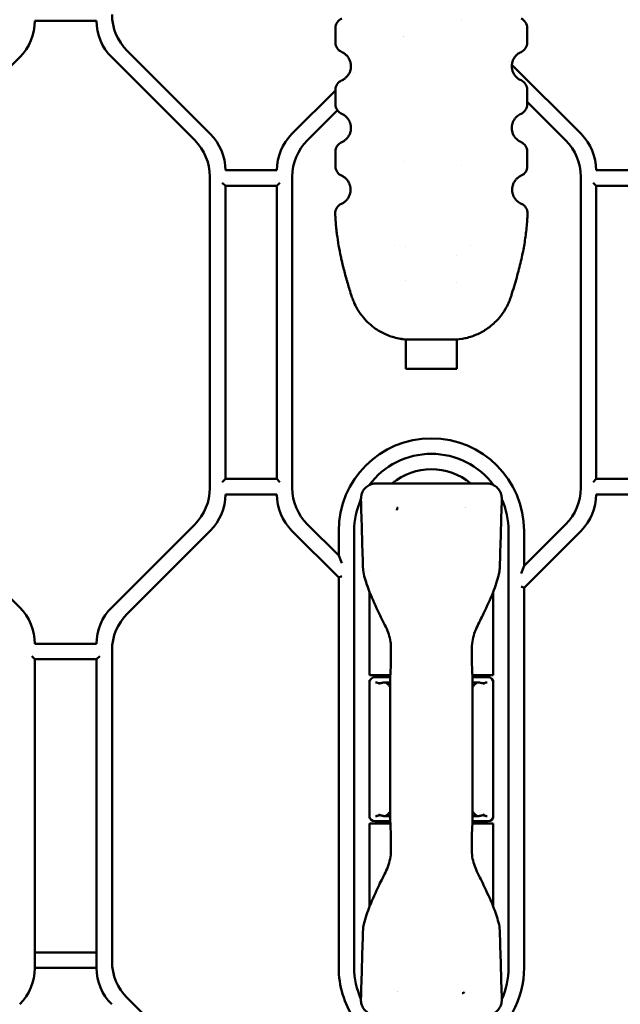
# Model space of a CAD drawing. Header units: millimetres. Extents: x 0 to 14369, y -869 to 2970.
# Tile 215 of 256: x 1220 to 1278, y 2457 to 2552. Entities that reach past the tile are written whole.
import ezdxf

# ---------------------------------------------------------------- set-up
doc = ezdxf.new("R2010")
doc.units = ezdxf.units.MM
doc.header["$LTSCALE"] = 10
doc.layers.add('Sichtbar (ISO)', color=7, linetype='Continuous', lineweight=50)

msp = doc.modelspace()

# ---------------------------------------------------------------- linework, layer by layer
at = {"layer": 'Sichtbar (ISO)'}
for p, q in [((1221.655, 2552.274), (1227.655, 2552.274)), ((1263.044, 2552.274), (1263.044, 2552.274)), ((1263.044, 2552.274), (1263.044, 2552.274)), ((1250.849, 2550.161), (1250.849, 2551.578)), ((1269.46, 2551.578), (1269.46, 2550.161)), ((1238.69, 2541.289), (1230.619, 2549.36)), ((1238.69, 2541.289), (1230.619, 2549.36)), ((1212.119, 2540.668), (1220.19, 2548.739)), ((1229.119, 2548.739), (1237.19, 2540.668)), ((1229.119, 2548.739), (1237.19, 2540.668)), ((1267.674, 2548.305), (1267.674, 2548.305)), ((1267.674, 2548.305), (1267.674, 2548.305)), ((1274.69, 2541.289), (1267.967, 2548.012)), ((1274.69, 2541.289), (1267.967, 2548.012)), ((1252.561, 2547.231), (1252.561, 2547.231)), ((1252.561, 2547.231), (1252.561, 2547.231)), ((1250.849, 2545.519), (1246.619, 2541.289)), ((1250.849, 2545.519), (1246.619, 2541.289)), ((1250.849, 2544.161), (1250.849, 2545.578)), ((1269.46, 2545.578), (1269.46, 2544.161)), ((1269.46, 2544.398), (1273.19, 2540.668)), ((1273.19, 2540.668), (1269.46, 2544.398)), ((1248.119, 2540.668), (1251.034, 2543.582)), ((1251.034, 2543.582), (1248.119, 2540.668)), ((1251.057, 2543.606), (1251.057, 2543.606)), ((1251.057, 2543.606), (1251.057, 2543.606)), ((1257.422, 2538.621), (1257.421, 2538.62)), ((1257.421, 2538.62), (1257.422, 2538.621)), ((1245.155, 2537.753), (1240.155, 2537.753)), ((1263.044, 2538.23), (1263.044, 2538.23)), ((1263.044, 2538.23), (1263.044, 2538.23)), ((1281.155, 2537.753), (1276.155, 2537.753)), ((1238.655, 2537.132), (1238.655, 2506.896)), ((1238.655, 2537.132), (1238.655, 2506.896)), ((1239.855, 2536.553), (1240.155, 2536.253)), ((1245.155, 2536.253), (1245.455, 2536.553)), ((1246.655, 2506.896), (1246.655, 2537.132)), ((1246.655, 2537.132), (1246.655, 2506.896)), ((1274.655, 2537.132), (1274.655, 2506.896)), ((1274.655, 2506.896), (1274.655, 2537.132)), ((1275.855, 2536.553), (1276.155, 2536.253)), ((1240.155, 2507.774), (1240.155, 2536.253)), ((1240.155, 2536.253), (1240.155, 2507.774)), ((1240.155, 2536.253), (1245.155, 2536.253)), ((1245.155, 2536.253), (1245.155, 2507.774)), ((1245.155, 2507.774), (1245.155, 2536.253)), ((1276.155, 2507.774), (1276.155, 2536.253)), ((1276.155, 2536.253), (1276.155, 2507.774)), ((1276.155, 2536.253), (1281.155, 2536.253)), ((1256.534, 2530.454), (1256.534, 2530.454)), ((1256.534, 2530.454), (1256.534, 2530.454)), ((1257.68, 2530.353), (1257.68, 2530.353)), ((1257.68, 2530.353), (1257.68, 2530.353)), ((1263.93, 2530.454), (1263.931, 2530.454)), ((1263.931, 2530.454), (1263.93, 2530.454)), ((1262.63, 2529.473), (1262.63, 2529.473)), ((1262.63, 2529.473), (1262.63, 2529.473)), ((1257.68, 2527.047), (1257.68, 2527.045)), ((1257.68, 2527.045), (1257.68, 2527.047)), ((1262.63, 2526.833), (1262.63, 2526.837)), ((1262.63, 2526.837), (1262.63, 2526.833)), ((1257.68, 2521.322), (1257.68, 2518.454)), ((1257.68, 2518.454), (1257.68, 2521.322)), ((1258.205, 2521.304), (1258.149, 2521.304)), ((1262.161, 2521.304), (1258.205, 2521.304)), ((1262.63, 2518.454), (1262.63, 2521.322)), ((1262.63, 2521.322), (1262.63, 2518.454)), ((1257.68, 2518.454), (1262.63, 2518.454)), ((1262.63, 2518.454), (1257.68, 2518.454)), ((1240.155, 2507.774), (1239.855, 2507.474)), ((1245.155, 2507.774), (1240.155, 2507.774)), ((1245.455, 2507.474), (1245.155, 2507.774)), ((1265.491, 2507.337), (1254.819, 2507.337)), ((1276.155, 2507.774), (1275.855, 2507.474)), ((1281.155, 2507.774), (1276.155, 2507.774)), ((1240.155, 2506.274), (1245.155, 2506.274)), ((1276.155, 2506.274), (1281.155, 2506.274)), ((1220.19, 2495.289), (1212.119, 2503.36)), ((1237.19, 2503.36), (1229.119, 2495.289)), ((1237.19, 2503.36), (1229.119, 2495.289)), ((1251.155, 2500.325), (1248.119, 2503.36)), ((1248.119, 2503.36), (1251.155, 2500.325)), ((1273.19, 2503.36), (1269.155, 2499.325)), ((1269.155, 2499.325), (1273.19, 2503.36)), ((1230.619, 2494.668), (1238.69, 2502.739)), ((1230.619, 2494.668), (1238.69, 2502.739)), ((1246.619, 2502.739), (1251.155, 2498.203)), ((1246.619, 2502.739), (1251.155, 2498.203)), ((1251.155, 2502.714), (1251.155, 2500.325)), ((1251.155, 2500.325), (1251.155, 2502.714)), ((1252.655, 2460.314), (1252.655, 2502.714)), ((1252.655, 2502.714), (1252.655, 2460.314)), ((1267.655, 2502.714), (1267.655, 2460.314)), ((1267.655, 2460.314), (1267.655, 2502.714)), ((1269.155, 2497.203), (1274.69, 2502.739)), ((1269.155, 2497.203), (1274.69, 2502.739)), ((1269.155, 2499.325), (1269.155, 2502.714)), ((1269.155, 2502.714), (1269.155, 2499.325)), ((1251.455, 2499.6), (1251.155, 2500.325)), ((1251.155, 2500.325), (1251.455, 2499.6)), ((1269.155, 2499.325), (1268.855, 2498.6)), ((1269.155, 2499.325), (1268.855, 2498.6)), ((1251.155, 2498.203), (1251.455, 2498.327)), ((1251.455, 2498.327), (1251.155, 2498.203)), ((1254.155, 2498.863), (1254.155, 2498.863)), ((1251.155, 2498.203), (1251.155, 2460.314)), ((1251.155, 2498.203), (1251.155, 2460.314)), ((1268.855, 2497.327), (1269.155, 2497.203)), ((1269.155, 2497.203), (1268.855, 2497.327)), ((1254.155, 2496.789), (1254.155, 2488.714)), ((1266.155, 2488.714), (1266.155, 2496.789)), ((1269.155, 2460.314), (1269.155, 2497.203)), ((1269.155, 2460.314), (1269.155, 2497.203)), ((1227.655, 2491.753), (1221.655, 2491.753)), ((1229.155, 2460.896), (1229.155, 2491.132)), ((1229.155, 2460.896), (1229.155, 2491.132)), ((1221.355, 2490.553), (1221.655, 2490.253)), ((1221.655, 2460.274), (1221.655, 2490.253)), ((1221.655, 2490.253), (1227.655, 2490.253)), ((1221.655, 2490.253), (1221.655, 2460.274)), ((1227.655, 2490.253), (1227.955, 2490.553)), ((1227.655, 2490.253), (1227.655, 2460.274)), ((1227.655, 2460.274), (1227.655, 2490.253)), ((1254.155, 2488.714), (1256.174, 2488.714)), ((1256.155, 2488.714), (1256.155, 2488.514)), ((1256.18, 2488.714), (1256.184, 2488.714)), ((1264.136, 2488.714), (1266.155, 2488.714)), ((1264.155, 2488.714), (1264.155, 2488.514)), ((1254.155, 2488.014), (1254.155, 2488.214)), ((1254.197, 2488.214), (1254.155, 2488.214)), ((1254.155, 2488.214), (1254.185, 2488.184)), ((1254.155, 2488.214), (1254.155, 2488.014)), ((1254.155, 2488.214), (1254.197, 2488.214)), ((1254.185, 2488.184), (1254.155, 2488.214)), ((1254.155, 2488.014), (1254.155, 2475.014)), ((1256.161, 2488.514), (1254.655, 2488.514)), ((1256.158, 2488.014), (1255.687, 2488.014)), ((1256.172, 2488.514), (1256.168, 2488.514)), ((1265.655, 2488.514), (1264.148, 2488.514)), ((1264.623, 2488.014), (1264.156, 2488.014)), ((1266.155, 2488.214), (1266.113, 2488.214)), ((1266.113, 2488.214), (1266.155, 2488.214)), ((1266.155, 2488.214), (1266.125, 2488.184)), ((1266.125, 2488.184), (1266.155, 2488.214)), ((1266.155, 2488.214), (1266.155, 2488.014)), ((1266.155, 2488.014), (1266.155, 2488.214)), ((1266.155, 2488.014), (1266.155, 2475.014)), ((1254.155, 2474.814), (1254.155, 2475.014)), ((1254.155, 2475.014), (1254.155, 2474.814)), ((1254.155, 2474.814), (1254.185, 2474.844)), ((1254.185, 2474.844), (1254.155, 2474.814)), ((1254.155, 2474.814), (1254.197, 2474.814)), ((1254.197, 2474.814), (1254.155, 2474.814)), ((1254.655, 2474.514), (1256.161, 2474.514)), ((1255.687, 2475.014), (1256.154, 2475.014)), ((1256.155, 2474.314), (1256.155, 2474.514)), ((1264.148, 2474.514), (1265.655, 2474.514)), ((1264.155, 2474.314), (1264.155, 2474.514)), ((1264.156, 2475.014), (1264.623, 2475.014)), ((1266.113, 2474.814), (1266.155, 2474.814)), ((1266.155, 2474.814), (1266.113, 2474.814)), ((1266.155, 2474.814), (1266.125, 2474.844)), ((1266.125, 2474.844), (1266.155, 2474.814)), ((1266.155, 2475.014), (1266.155, 2474.814)), ((1266.155, 2474.814), (1266.155, 2475.014)), ((1256.174, 2474.314), (1254.155, 2474.314)), ((1254.155, 2474.314), (1254.155, 2466.239)), ((1266.155, 2474.314), (1264.136, 2474.314)), ((1266.155, 2466.239), (1266.155, 2474.314)), ((1266.793, 2463.92), (1266.793, 2463.92)), ((1227.655, 2461.774), (1221.655, 2461.774)), ((1221.655, 2461.774), (1227.655, 2461.774)), ((1221.655, 2460.274), (1227.655, 2460.274)), ((1227.655, 2460.274), (1221.655, 2460.274)), ((1238.69, 2449.289), (1230.619, 2457.36)), ((1238.69, 2449.289), (1230.619, 2457.36))]:
    msp.add_line(p, q, dxfattribs=at)
for centre, radius, start, end in [((1234.155, 2552.896), 5, 180, 225), ((1234.155, 2552.896), 5, 180, 225), ((1216.655, 2552.274), 5, 315, 0), ((1216.655, 2552.274), 5, 315, 0), ((1232.655, 2552.274), 5, 180, 225), ((1232.655, 2552.274), 5, 180, 225), ((1251.849, 2551.578), 1, 113.57772, 180), ((1268.46, 2551.578), 1, 0, 66.4223), ((1251.849, 2550.161), 1, 180.00002, 246.42343), ((1252.655, 2552.274), 5, 342.42411, 342.43208), ((1252.655, 2552.274), 5, 342.42411, 342.43208), ((1268.46, 2550.161), 1, 293.57818, 0), ((1251.849, 2545.578), 1, 113.57772, 180), ((1268.46, 2545.578), 1, 0.00002, 66.42353), ((1251.849, 2544.161), 1, 180, 246.42396), ((1268.46, 2544.161), 1, 293.5783, 0), ((1233.655, 2537.132), 5, 0, 45), ((1233.655, 2537.132), 5, 0, 45), ((1235.155, 2537.753), 5, 0, 45), ((1235.155, 2537.753), 5, 0, 45), ((1250.155, 2537.753), 5, 135, 180), ((1250.155, 2537.753), 5, 135, 180), ((1251.655, 2537.132), 5, 135, 180), ((1251.655, 2537.132), 5, 135, 180), ((1251.848, 2539.577), 1, 113.53208, 179.87337), ((1268.462, 2539.577), 1, 0.12661, 66.4674), ((1269.655, 2537.132), 5, 0, 45), ((1269.655, 2537.132), 5, 0, 45), ((1271.155, 2537.753), 5, 0, 45), ((1271.155, 2537.753), 5, 0, 45), ((1251.842, 2538.148), 1, 179.6291, 245.73536), ((1268.468, 2538.148), 1, 294.26621, 0.37083), ((1251.819, 2533.58), 1, 113.70623, 182.27245), ((1268.49, 2533.58), 1, 357.72763, 66.29279), ((1262.161, 2527.304), 6, 270, 271.25098), ((1260.155, 2502.714), 9, 0, 180), ((1260.155, 2502.714), 9, 0, 180), ((1260.155, 2502.714), 7.5, 36.45074, 143.54986), ((1260.155, 2502.714), 7.5, 36.45074, 143.54986), ((1260.155, 2502.714), 6, 50.40623, 129.59377), ((1233.655, 2506.896), 5, 315, 0), ((1233.655, 2506.896), 5, 315, 0), ((1251.655, 2506.896), 5, 180, 225), ((1251.655, 2506.896), 5, 180, 225), ((1269.655, 2506.896), 5, 315, 0), ((1269.655, 2506.896), 5, 315, 0), ((1235.155, 2506.274), 5, 315, 0), ((1235.155, 2506.274), 5, 315, 0), ((1250.155, 2506.274), 5, 180, 225), ((1250.155, 2506.274), 5, 180, 225), ((1271.155, 2506.274), 5, 315, 0), ((1271.155, 2506.274), 5, 315, 0), ((1260.155, 2502.714), 7.5, 155.68294, 180), ((1260.155, 2502.714), 7.5, 155.68294, 180), ((1260.155, 2502.714), 4, 144.71038, 144.71338), ((1260.155, 2502.714), 4, 34.41257, 34.41291), ((1260.155, 2502.714), 7.5, 0, 24.31706), ((1260.155, 2502.714), 7.5, 0, 24.31706), ((1216.655, 2491.753), 5, 0, 45), ((1216.655, 2491.753), 5, 0, 45), ((1232.655, 2491.753), 5, 135, 180), ((1232.655, 2491.753), 5, 135, 180), ((1234.155, 2491.132), 5, 135, 180), ((1234.155, 2491.132), 5, 135, 180), ((1254.655, 2488.014), 0.5, 90, 180), ((1265.655, 2488.014), 0.5, 0, 90), ((1254.655, 2475.014), 0.5, 180, 270), ((1265.655, 2475.014), 0.5, 270, 0), ((1216.655, 2460.274), 5, 315, 0), ((1216.655, 2460.274), 5, 315, 0), ((1232.655, 2460.274), 5, 180, 225), ((1232.655, 2460.274), 5, 180, 225), ((1234.155, 2460.896), 5, 180, 225), ((1234.155, 2460.896), 5, 180, 225), ((1260.155, 2460.314), 9, 180, 213.62345), ((1260.155, 2460.314), 9, 180, 213.62345), ((1260.155, 2460.314), 7.5, 180, 204.31706), ((1260.155, 2460.314), 7.5, 180, 204.31706), ((1260.155, 2460.314), 7.5, 335.68294, 0), ((1260.155, 2460.314), 7.5, 335.68294, 0), ((1260.155, 2460.314), 9, 331.0111, 0), ((1260.155, 2460.314), 9, 331.0111, 0), ((1260.155, 2460.314), 4, 215.09213, 215.09334), ((1260.155, 2460.314), 4, 325.50273, 325.50322)]:
    msp.add_arc(centre, radius, start, end, dxfattribs=at)
for centre, major_axis, ratio, start_param, end_param in [((1256.655, 2488.397), (0.5, -0.017), 0.429947, 3.126804, 3.156271), ((1263.655, 2488.397), (0.5, 0.017), 0.429944, 6.268517, 6.297983), ((1256.655, 2474.631), (0.5, 0.017), 0.429944, 3.126924, 3.15639), ((1263.655, 2474.631), (0.5, -0.017), 0.429944, 6.268396, 6.297863)]:
    msp.add_ellipse(centre, major_axis=major_axis, ratio=ratio, start_param=start_param, end_param=end_param, dxfattribs=at)
for points, knots in [([(1251.449, 2549.244), (1251.491, 2549.226), (1251.576, 2549.184), (1251.705, 2549.104), (1251.831, 2549.007), (1251.95, 2548.893), (1252.058, 2548.763), (1252.15, 2548.622), (1252.225, 2548.474), (1252.282, 2548.322), (1252.321, 2548.172), (1252.344, 2548.023), (1252.352, 2547.875), (1252.345, 2547.727), (1252.324, 2547.578), (1252.286, 2547.428), (1252.23, 2547.276), (1252.156, 2547.125), (1252.063, 2546.982), (1251.955, 2546.851), (1251.835, 2546.735), (1251.708, 2546.636), (1251.577, 2546.555), (1251.491, 2546.513), (1251.449, 2546.494)], [0.0000003, 0.0000003, 0.0000003, 0.0000003, 0.0454545, 0.0909091, 0.1363636, 0.1818182, 0.2272727, 0.2727273, 0.3181818, 0.3636364, 0.4090909, 0.4545455, 0.5, 0.5454545, 0.5909091, 0.6363636, 0.6818182, 0.7272727, 0.7727273, 0.8181818, 0.8636364, 0.9090909, 0.9545455, 1, 1, 1, 1]), ([(1268.86, 2549.244), (1268.8, 2549.218), (1268.737, 2549.186), (1268.675, 2549.147), (1268.613, 2549.109), (1268.55, 2549.064), (1268.488, 2549.011), (1268.426, 2548.958), (1268.364, 2548.897), (1268.306, 2548.827), (1268.248, 2548.757), (1268.193, 2548.678), (1268.144, 2548.589), (1268.096, 2548.5), (1268.053, 2548.4), (1268.023, 2548.298), (1267.992, 2548.196), (1267.973, 2548.093), (1267.965, 2547.988), (1267.957, 2547.883), (1267.96, 2547.776), (1267.973, 2547.674), (1267.986, 2547.572), (1268.009, 2547.476), (1268.042, 2547.382), (1268.074, 2547.288), (1268.116, 2547.197), (1268.164, 2547.114), (1268.213, 2547.031), (1268.267, 2546.956), (1268.324, 2546.89), (1268.381, 2546.824), (1268.44, 2546.767), (1268.5, 2546.717), (1268.56, 2546.667), (1268.621, 2546.624), (1268.681, 2546.587), (1268.742, 2546.55), (1268.802, 2546.52), (1268.86, 2546.494)], [0, 0, 0, 0, 0.0769231, 0.0769231, 0.0769231, 0.1538462, 0.1538462, 0.1538462, 0.2307692, 0.2307692, 0.2307692, 0.3076923, 0.3076923, 0.3076923, 0.3846154, 0.3846154, 0.3846154, 0.4615385, 0.4615385, 0.4615385, 0.5384615, 0.5384615, 0.5384615, 0.6153846, 0.6153846, 0.6153846, 0.6923077, 0.6923077, 0.6923077, 0.7692308, 0.7692308, 0.7692308, 0.8461538, 0.8461538, 0.8461538, 0.9230769, 0.9230769, 0.9230769, 0.9999989, 0.9999989, 0.9999989, 0.9999989]), ([(1251.449, 2543.244), (1251.491, 2543.226), (1251.576, 2543.184), (1251.705, 2543.104), (1251.831, 2543.007), (1251.95, 2542.892), (1252.058, 2542.763), (1252.15, 2542.622), (1252.226, 2542.473), (1252.282, 2542.322), (1252.321, 2542.171), (1252.344, 2542.022), (1252.352, 2541.874), (1252.345, 2541.727), (1252.323, 2541.578), (1252.286, 2541.427), (1252.23, 2541.275), (1252.155, 2541.125), (1252.062, 2540.981), (1251.954, 2540.85), (1251.834, 2540.734), (1251.707, 2540.635), (1251.576, 2540.554), (1251.49, 2540.512), (1251.448, 2540.494)], [0, 0, 0, 0, 0.0454545, 0.0909091, 0.1363636, 0.1818182, 0.2272727, 0.2727273, 0.3181818, 0.3636364, 0.4090909, 0.4545455, 0.5, 0.5454545, 0.5909091, 0.6363636, 0.6818182, 0.7272727, 0.7727273, 0.8181818, 0.8636364, 0.9090909, 0.9545455, 0.9999993, 0.9999993, 0.9999993, 0.9999993]), ([(1268.86, 2543.244), (1268.8, 2543.218), (1268.737, 2543.186), (1268.675, 2543.147), (1268.613, 2543.109), (1268.55, 2543.064), (1268.488, 2543.011), (1268.425, 2542.958), (1268.364, 2542.897), (1268.305, 2542.827), (1268.247, 2542.757), (1268.193, 2542.678), (1268.144, 2542.589), (1268.095, 2542.5), (1268.053, 2542.399), (1268.023, 2542.298), (1267.992, 2542.196), (1267.973, 2542.093), (1267.965, 2541.987), (1267.957, 2541.882), (1267.96, 2541.775), (1267.973, 2541.673), (1267.987, 2541.571), (1268.01, 2541.475), (1268.042, 2541.381), (1268.074, 2541.287), (1268.117, 2541.196), (1268.165, 2541.113), (1268.213, 2541.03), (1268.268, 2540.955), (1268.325, 2540.889), (1268.382, 2540.823), (1268.441, 2540.766), (1268.501, 2540.716), (1268.561, 2540.666), (1268.622, 2540.623), (1268.683, 2540.587), (1268.743, 2540.55), (1268.803, 2540.519), (1268.861, 2540.494)], [0, 0, 0, 0, 0.0769231, 0.0769231, 0.0769231, 0.1538462, 0.1538462, 0.1538462, 0.2307692, 0.2307692, 0.2307692, 0.3076923, 0.3076923, 0.3076923, 0.3846154, 0.3846154, 0.3846154, 0.4615385, 0.4615385, 0.4615385, 0.5384615, 0.5384615, 0.5384615, 0.6153846, 0.6153846, 0.6153846, 0.6923077, 0.6923077, 0.6923077, 0.7692308, 0.7692308, 0.7692308, 0.8461538, 0.8461538, 0.8461538, 0.9230769, 0.9230769, 0.9230769, 0.9999999, 0.9999999, 0.9999999, 0.9999999]), ([(1250.848, 2539.579), (1250.848, 2539.54), (1250.847, 2539.501), (1250.847, 2539.462), (1250.847, 2539.263), (1250.846, 2539.063), (1250.845, 2538.864), (1250.844, 2538.663), (1250.844, 2538.462), (1250.842, 2538.26), (1250.842, 2538.225), (1250.842, 2538.19), (1250.842, 2538.155)], [0, 0, 0, 0, 0.0825158, 0.0825158, 0.0825158, 0.5018957, 0.5018957, 0.5018957, 0.925976, 0.925976, 0.925976, 0.9999999, 0.9999999, 0.9999999, 0.9999999]), ([(1269.468, 2538.155), (1269.467, 2538.223), (1269.467, 2538.29), (1269.467, 2538.358), (1269.466, 2538.541), (1269.465, 2538.723), (1269.464, 2538.905), (1269.463, 2539.093), (1269.463, 2539.281), (1269.462, 2539.469), (1269.462, 2539.506), (1269.462, 2539.543), (1269.462, 2539.579)], [0, 0, 0, 0, 0.142904, 0.142904, 0.142904, 0.526865, 0.526865, 0.526865, 0.922557, 0.922557, 0.922557, 1, 1, 1, 1]), ([(1251.431, 2537.237), (1251.472, 2537.218), (1251.555, 2537.176), (1251.683, 2537.095), (1251.807, 2536.998), (1251.924, 2536.883), (1252.03, 2536.754), (1252.121, 2536.613), (1252.194, 2536.465), (1252.25, 2536.314), (1252.288, 2536.164), (1252.31, 2536.015), (1252.317, 2535.867), (1252.309, 2535.72), (1252.287, 2535.572), (1252.249, 2535.421), (1252.193, 2535.27), (1252.118, 2535.12), (1252.025, 2534.978), (1251.917, 2534.848), (1251.798, 2534.733), (1251.672, 2534.635), (1251.543, 2534.555), (1251.458, 2534.514), (1251.417, 2534.496)], [0.0000002, 0.0000002, 0.0000002, 0.0000002, 0.0454545, 0.0909091, 0.1363636, 0.1818182, 0.2272727, 0.2727273, 0.3181818, 0.3636364, 0.4090909, 0.4545455, 0.5, 0.5454545, 0.5909091, 0.6363636, 0.6818182, 0.7272727, 0.7727273, 0.8181818, 0.8636364, 0.9090909, 0.9545455, 0.9999998, 0.9999998, 0.9999998, 0.9999998]), ([(1268.879, 2537.237), (1268.819, 2537.21), (1268.757, 2537.177), (1268.696, 2537.138), (1268.634, 2537.1), (1268.572, 2537.054), (1268.511, 2537.001), (1268.449, 2536.947), (1268.388, 2536.886), (1268.331, 2536.815), (1268.274, 2536.745), (1268.22, 2536.666), (1268.173, 2536.577), (1268.125, 2536.487), (1268.084, 2536.387), (1268.054, 2536.285), (1268.025, 2536.184), (1268.007, 2536.081), (1267.999, 2535.976), (1267.992, 2535.871), (1267.996, 2535.764), (1268.01, 2535.662), (1268.024, 2535.561), (1268.047, 2535.465), (1268.08, 2535.372), (1268.113, 2535.278), (1268.156, 2535.188), (1268.204, 2535.106), (1268.252, 2535.024), (1268.306, 2534.951), (1268.363, 2534.886), (1268.419, 2534.821), (1268.478, 2534.764), (1268.537, 2534.715), (1268.597, 2534.666), (1268.657, 2534.623), (1268.716, 2534.587), (1268.776, 2534.551), (1268.835, 2534.521), (1268.892, 2534.496)], [0, 0, 0, 0, 0.0769231, 0.0769231, 0.0769231, 0.1538462, 0.1538462, 0.1538462, 0.2307692, 0.2307692, 0.2307692, 0.3076923, 0.3076923, 0.3076923, 0.3846154, 0.3846154, 0.3846154, 0.4615385, 0.4615385, 0.4615385, 0.5384615, 0.5384615, 0.5384615, 0.6153846, 0.6153846, 0.6153846, 0.6923077, 0.6923077, 0.6923077, 0.7692308, 0.7692308, 0.7692308, 0.8461538, 0.8461538, 0.8461538, 0.9230769, 0.9230769, 0.9230769, 1, 1, 1, 1]), ([(1250.989, 2531.53), (1250.987, 2531.54), (1250.986, 2531.549), (1250.985, 2531.559), (1250.981, 2531.594), (1250.976, 2531.628), (1250.972, 2531.663), (1250.946, 2531.872), (1250.924, 2532.078), (1250.905, 2532.281), (1250.895, 2532.38), (1250.887, 2532.479), (1250.878, 2532.577), (1250.871, 2532.669), (1250.864, 2532.761), (1250.858, 2532.851), (1250.845, 2533.03), (1250.835, 2533.206), (1250.827, 2533.379), (1250.825, 2533.433), (1250.822, 2533.487), (1250.82, 2533.541)], [0.710317, 0.710317, 0.710317, 0.710317, 0.7142857, 0.7142857, 0.7142857, 0.7284979, 0.7284979, 0.7284979, 0.8147691, 0.8147691, 0.8147691, 0.8571429, 0.8571429, 0.8571429, 0.8968709, 0.8968709, 0.8968709, 0.9753808, 0.9753808, 0.9753808, 0.9999998, 0.9999998, 0.9999998, 0.9999998]), ([(1267.863, 2525.436), (1267.9, 2525.549), (1268.034, 2525.964), (1268.25, 2526.667), (1268.496, 2527.527), (1268.709, 2528.341), (1268.894, 2529.116), (1269.051, 2529.861), (1269.184, 2530.585), (1269.293, 2531.294), (1269.38, 2531.996), (1269.443, 2532.682), (1269.475, 2533.197), (1269.487, 2533.478), (1269.489, 2533.541)], [0, 0, 0, 0, 0.0437855, 0.1603107, 0.2705405, 0.3733445, 0.4703778, 0.5627397, 0.6512315, 0.7367074, 0.8200935, 0.9022003, 0.9782059, 0.9999997, 0.9999997, 0.9999997, 0.9999997]), ([(1252.447, 2525.436), (1252.422, 2525.513), (1252.397, 2525.59), (1252.372, 2525.667), (1252.3, 2525.89), (1252.232, 2526.108), (1252.167, 2526.32), (1252.105, 2526.522), (1252.047, 2526.718), (1251.991, 2526.909), (1251.985, 2526.932), (1251.978, 2526.955), (1251.972, 2526.978), (1251.906, 2527.204), (1251.845, 2527.422), (1251.788, 2527.634), (1251.735, 2527.827), (1251.686, 2528.016), (1251.639, 2528.201), (1251.631, 2528.231), (1251.623, 2528.262), (1251.615, 2528.293), (1251.558, 2528.521), (1251.505, 2528.743), (1251.454, 2528.961), (1251.422, 2529.101), (1251.391, 2529.239), (1251.362, 2529.377), (1251.361, 2529.378), (1251.361, 2529.379), (1251.361, 2529.381)], [0, 0, 0, 0, 0.0212629, 0.0212629, 0.0212629, 0.0835041, 0.0835041, 0.0835041, 0.1428571, 0.1428571, 0.1428571, 0.1499993, 0.1499993, 0.1499993, 0.2208752, 0.2208752, 0.2208752, 0.2857143, 0.2857143, 0.2857143, 0.2965396, 0.2965396, 0.2965396, 0.3769918, 0.3769918, 0.3769918, 0.4285714, 0.4285714, 0.4285714, 0.4290891, 0.4290891, 0.4290891, 0.4290891]), ([(1266.758, 2523.448), (1266.978, 2523.712), (1267.179, 2523.998), (1267.348, 2524.288), (1267.567, 2524.664), (1267.735, 2525.046), (1267.863, 2525.436)], [0.7044275, 0.7044275, 0.7044275, 0.7044275, 0.8333333, 0.8333333, 0.8333333, 1, 1, 1, 1]), ([(1254.744, 2522.363), (1255.074, 2522.136), (1255.396, 2521.958), (1255.765, 2521.798), (1255.768, 2521.796), (1255.772, 2521.795), (1255.775, 2521.793)], [0.5048728, 0.5048728, 0.5048728, 0.5048728, 0.6666667, 0.6666667, 0.6666667, 0.6681232, 0.6681232, 0.6681232, 0.6681232]), ([(1264.661, 2521.85), (1265.004, 2522.006), (1265.308, 2522.182), (1265.615, 2522.397), (1265.693, 2522.452), (1265.771, 2522.51), (1265.849, 2522.571)], [0.3422472, 0.3422472, 0.3422472, 0.3422472, 0.5, 0.5, 0.5, 0.5402087, 0.5402087, 0.5402087, 0.5402087]), ([(1256.984, 2521.418), (1256.986, 2521.418), (1256.988, 2521.417), (1256.99, 2521.417), (1257.398, 2521.336), (1257.78, 2521.304), (1258.149, 2521.304)], [0.83253, 0.83253, 0.83253, 0.83253, 0.8333333, 0.8333333, 0.8333333, 1, 1, 1, 1]), ([(1262.292, 2521.305), (1262.658, 2521.313), (1263.033, 2521.354), (1263.428, 2521.439), (1263.451, 2521.444), (1263.474, 2521.449), (1263.497, 2521.454)], [0, 0, 0, 0, 0.1666667, 0.1666667, 0.1666667, 0.1762974, 0.1762974, 0.1762974, 0.1762974]), ([(1253.32, 2505.827), (1253.317, 2505.986), (1253.339, 2506.148), (1253.432, 2506.456), (1253.509, 2506.605), (1253.695, 2506.857), (1253.806, 2506.966), (1254.055, 2507.143), (1254.195, 2507.213), (1254.494, 2507.31), (1254.657, 2507.337), (1254.819, 2507.337)], [0, 0, 0, 0, 0.047882, 0.047882, 0.0965742, 0.0965742, 0.142081, 0.142081, 0.1880227, 0.1880227, 0.236459, 0.236459, 0.236459, 0.236459]), ([(1265.491, 2507.337), (1265.65, 2507.337), (1265.812, 2507.311), (1266.119, 2507.212), (1266.269, 2507.136), (1266.532, 2506.943), (1266.647, 2506.821), (1266.822, 2506.561), (1266.887, 2506.422), (1266.973, 2506.132), (1266.994, 2505.978), (1266.99, 2505.827)], [0, 0, 0, 0, 0.0479071, 0.0479071, 0.0969346, 0.0969346, 0.1457829, 0.1457829, 0.1909352, 0.1909352, 0.2363977, 0.2363977, 0.2363977, 0.2363977]), ([(1256.809, 2504.729), (1256.81, 2504.769), (1256.815, 2504.808), (1256.823, 2504.845), (1256.826, 2504.861), (1256.83, 2504.877), (1256.834, 2504.892), (1256.84, 2504.912), (1256.847, 2504.932), (1256.854, 2504.95), (1256.868, 2504.984), (1256.883, 2505.015), (1256.902, 2505.045)], [0, 0, 0, 0, 0.3333333, 0.3333333, 0.3333333, 0.479087, 0.479087, 0.479087, 0.6666667, 0.6666667, 0.6666667, 0.9999519, 0.9999519, 0.9999519, 0.9999519]), ([(1254.161, 2496.775), (1254.055, 2497.036), (1253.959, 2497.302), (1253.709, 2498.07), (1253.525, 2498.582), (1253.517, 2499.107)], [0, 0, 0, 0, 0.0846684, 0.0846684, 0.2424126, 0.2424126, 0.2424126, 0.2424126]), ([(1266.793, 2499.107), (1266.79, 2498.903), (1266.745, 2498.702), (1266.631, 2498.2), (1266.545, 2497.901), (1266.359, 2497.325), (1266.259, 2497.048), (1266.149, 2496.775)], [0, 0, 0, 0, 0.0611704, 0.0611704, 0.1543724, 0.1543724, 0.2426922, 0.2426922, 0.2426922, 0.2426922]), ([(1256.205, 2491.781), (1256.152, 2492.269), (1256.012, 2492.752), (1255.594, 2493.715), (1255.315, 2494.202), (1255.08, 2494.709)], [0, 0, 0, 0, 0.1474081, 0.1474081, 0.3150296, 0.3150296, 0.3150296, 0.3150296]), ([(1265.229, 2494.709), (1265.01, 2494.235), (1264.754, 2493.78), (1264.321, 2492.823), (1264.161, 2492.306), (1264.105, 2491.781)], [0, 0, 0, 0, 0.1565137, 0.1565137, 0.3149202, 0.3149202, 0.3149202, 0.3149202]), ([(1256.155, 2488.417), (1256.19, 2488.928), (1256.214, 2489.487), (1256.229, 2490.287), (1256.231, 2490.526), (1256.231, 2490.764)], [0, 0, 0, 0, 0.1709294, 0.1709294, 0.2423259, 0.2423259, 0.2423259, 0.2423259]), ([(1264.078, 2490.764), (1264.078, 2490.193), (1264.092, 2489.614), (1264.127, 2488.849), (1264.14, 2488.629), (1264.155, 2488.417)], [0, 0, 0, 0, 0.1713502, 0.1713502, 0.2423222, 0.2423222, 0.2423222, 0.2423222]), ([(1255.398, 2487.973), (1255.355, 2487.962), (1255.315, 2487.95), (1255.249, 2487.936), (1255.222, 2487.931), (1255.174, 2487.928), (1255.154, 2487.927), (1255.105, 2487.931), (1255.078, 2487.935), (1254.974, 2487.958), (1254.9, 2487.988), (1254.799, 2488.008), (1254.778, 2488.011), (1254.757, 2488.013)], [-0.1466294, -0.1466294, -0.1466294, -0.1466294, -0.1215498, -0.1215498, -0.104217, -0.104217, -0.0907804, -0.0907804, -0.0727387, -0.0727387, -0.0210866, -0.0210866, -0.0068725, -0.0068725, -0.0068725, -0.0068725]), ([(1255.687, 2488.014), (1255.637, 2488.014), (1255.589, 2488.01), (1255.492, 2487.996), (1255.445, 2487.985), (1255.398, 2487.973)], [-0.04601307, -0.04601307, -0.04601307, -0.04601307, -0.02379196, -0.02379196, -0.00003084, -0.00003084, -0.00003084, -0.00003084]), ([(1256.157, 2487.555), (1256.104, 2487.631), (1255.956, 2487.815), (1255.794, 2487.951), (1255.687, 2488.014)], [0.5954192, 0.5954192, 0.5954192, 0.5954192, 0.75, 1, 1, 1, 1]), ([(1256.156, 2488.324), (1256.157, 2487.703), (1256.156, 2487.082), (1256.155, 2486.461), (1256.152, 2484.812), (1256.155, 2483.163), (1256.155, 2481.514)], [0.0000026, 0.0000026, 0.0000026, 0.0000026, 0.2735195, 0.2735195, 0.2735195, 1, 1, 1, 1]), ([(1256.155, 2488.41), (1256.155, 2488.409), (1256.155, 2488.407), (1256.155, 2488.403), (1256.155, 2488.4), (1256.155, 2488.39), (1256.155, 2488.382), (1256.155, 2488.359), (1256.155, 2488.341), (1256.156, 2488.324)], [-0.009508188, -0.009508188, -0.009508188, -0.009508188, -0.008530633, -0.008530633, -0.007495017, -0.007495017, -0.005132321, -0.005132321, -0.000260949, -0.000260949, -0.000260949, -0.000260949]), ([(1264.155, 2481.514), (1264.155, 2483.163), (1264.153, 2484.812), (1264.155, 2486.461), (1264.155, 2487.082), (1264.157, 2487.703), (1264.156, 2488.324)], [0, 0, 0, 0, 0.726482, 0.726482, 0.726482, 1, 1, 1, 1]), ([(1264.155, 2488.341), (1264.155, 2488.352), (1264.155, 2488.364), (1264.155, 2488.382), (1264.155, 2488.39), (1264.155, 2488.4), (1264.155, 2488.403), (1264.155, 2488.407), (1264.155, 2488.409), (1264.155, 2488.41)], [-0.007705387, -0.007705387, -0.007705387, -0.007705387, -0.004399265, -0.004399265, -0.002024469, -0.002024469, -0.000983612, -0.000983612, -0.000000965, -0.000000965, -0.000000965, -0.000000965]), ([(1264.623, 2488.014), (1264.515, 2487.951), (1264.355, 2487.816), (1264.208, 2487.634), (1264.156, 2487.56)], [0, 0, 0, 0, 0.25, 0.4014251, 0.4014251, 0.4014251, 0.4014251]), ([(1264.912, 2487.973), (1264.865, 2487.985), (1264.818, 2487.996), (1264.72, 2488.01), (1264.672, 2488.014), (1264.623, 2488.014)], [-0.04604179, -0.04604179, -0.04604179, -0.04604179, -0.02227151, -0.02227151, -0.00001265, -0.00001265, -0.00001265, -0.00001265]), ([(1265.552, 2488.013), (1265.532, 2488.011), (1265.511, 2488.008), (1265.411, 2487.988), (1265.336, 2487.958), (1265.232, 2487.935), (1265.205, 2487.931), (1265.156, 2487.927), (1265.136, 2487.928), (1265.088, 2487.931), (1265.061, 2487.936), (1264.994, 2487.95), (1264.955, 2487.962), (1264.912, 2487.973)], [-0.1212985, -0.1212985, -0.1212985, -0.1212985, -0.109222, -0.109222, -0.064257, -0.064257, -0.0485601, -0.0485601, -0.0368895, -0.0368895, -0.021858, -0.021858, -0.0000236, -0.0000236, -0.0000236, -0.0000236]), ([(1256.155, 2481.514), (1256.155, 2479.865), (1256.156, 2478.216), (1256.155, 2476.566), (1256.154, 2475.945), (1256.153, 2475.324), (1256.154, 2474.704)], [0, 0, 0, 0, 0.726486, 0.726486, 0.726486, 1, 1, 1, 1]), ([(1264.156, 2474.704), (1264.157, 2475.324), (1264.155, 2475.945), (1264.155, 2476.566), (1264.153, 2478.216), (1264.155, 2479.865), (1264.155, 2481.514)], [0, 0, 0, 0, 0.273519, 0.273519, 0.273519, 1, 1, 1, 1]), ([(1255.687, 2475.014), (1255.794, 2475.077), (1255.955, 2475.212), (1256.102, 2475.394), (1256.154, 2475.468)], [0, 0, 0, 0, 0.25, 0.4014874, 0.4014874, 0.4014874, 0.4014874]), ([(1264.156, 2475.468), (1264.208, 2475.394), (1264.355, 2475.212), (1264.515, 2475.077), (1264.623, 2475.014)], [0.5985851, 0.5985851, 0.5985851, 0.5985851, 0.75, 1, 1, 1, 1]), ([(1254.758, 2475.015), (1254.778, 2475.017), (1254.799, 2475.02), (1254.899, 2475.04), (1254.973, 2475.07), (1255.078, 2475.093), (1255.105, 2475.097), (1255.154, 2475.1), (1255.174, 2475.1), (1255.222, 2475.096), (1255.248, 2475.092), (1255.315, 2475.077), (1255.355, 2475.066), (1255.398, 2475.055)], [-0.1212985, -0.1212985, -0.1212985, -0.1212985, -0.109222, -0.109222, -0.0642569, -0.0642569, -0.0485601, -0.0485601, -0.0368895, -0.0368895, -0.021858, -0.021858, -0.0000235, -0.0000235, -0.0000235, -0.0000235]), ([(1255.398, 2475.055), (1255.445, 2475.042), (1255.491, 2475.032), (1255.589, 2475.017), (1255.637, 2475.014), (1255.687, 2475.014)], [-0.04604179, -0.04604179, -0.04604179, -0.04604179, -0.02227151, -0.02227151, -0.00001265, -0.00001265, -0.00001265, -0.00001265]), ([(1256.154, 2474.688), (1256.155, 2474.676), (1256.155, 2474.664), (1256.155, 2474.645), (1256.155, 2474.637), (1256.155, 2474.628), (1256.155, 2474.625), (1256.155, 2474.62), (1256.155, 2474.619), (1256.155, 2474.617)], [-0.007791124, -0.007791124, -0.007791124, -0.007791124, -0.004399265, -0.004399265, -0.002024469, -0.002024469, -0.000983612, -0.000983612, -0.000000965, -0.000000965, -0.000000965, -0.000000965]), ([(1256.231, 2472.264), (1256.231, 2472.835), (1256.218, 2473.413), (1256.182, 2474.179), (1256.17, 2474.399), (1256.155, 2474.611)], [0, 0, 0, 0, 0.1713502, 0.1713502, 0.2423222, 0.2423222, 0.2423222, 0.2423222]), ([(1264.155, 2474.611), (1264.12, 2474.1), (1264.096, 2473.541), (1264.081, 2472.74), (1264.078, 2472.502), (1264.078, 2472.264)], [0, 0, 0, 0, 0.1709294, 0.1709294, 0.242326, 0.242326, 0.242326, 0.242326]), ([(1264.155, 2474.617), (1264.155, 2474.619), (1264.155, 2474.62), (1264.155, 2474.625), (1264.155, 2474.628), (1264.155, 2474.637), (1264.155, 2474.645), (1264.155, 2474.664), (1264.155, 2474.675), (1264.155, 2474.687)], [-0.009348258, -0.009348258, -0.009348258, -0.009348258, -0.008370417, -0.008370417, -0.007334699, -0.007334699, -0.004971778, -0.004971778, -0.001677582, -0.001677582, -0.001677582, -0.001677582]), ([(1264.623, 2475.014), (1264.672, 2475.014), (1264.72, 2475.017), (1264.818, 2475.032), (1264.865, 2475.042), (1264.912, 2475.055)], [-0.04601307, -0.04601307, -0.04601307, -0.04601307, -0.02379196, -0.02379196, -0.00003084, -0.00003084, -0.00003084, -0.00003084]), ([(1264.912, 2475.055), (1264.955, 2475.066), (1264.994, 2475.077), (1265.061, 2475.092), (1265.087, 2475.096), (1265.135, 2475.1), (1265.156, 2475.1), (1265.204, 2475.097), (1265.231, 2475.093), (1265.336, 2475.07), (1265.41, 2475.04), (1265.51, 2475.02), (1265.532, 2475.017), (1265.552, 2475.015)], [-0.1466294, -0.1466294, -0.1466294, -0.1466294, -0.1215498, -0.1215498, -0.104217, -0.104217, -0.0907804, -0.0907804, -0.0727387, -0.0727387, -0.0210866, -0.0210866, -0.0068725, -0.0068725, -0.0068725, -0.0068725]), ([(1255.08, 2468.319), (1255.299, 2468.793), (1255.556, 2469.248), (1255.989, 2470.205), (1256.148, 2470.722), (1256.205, 2471.247)], [0, 0, 0, 0, 0.1565123, 0.1565123, 0.314918, 0.314918, 0.314918, 0.314918]), ([(1264.105, 2471.248), (1264.157, 2470.759), (1264.298, 2470.276), (1264.716, 2469.313), (1264.994, 2468.827), (1265.229, 2468.321)], [0, 0, 0, 0, 0.1474591, 0.1474591, 0.3149037, 0.3149037, 0.3149037, 0.3149037]), ([(1253.517, 2463.92), (1253.52, 2464.124), (1253.564, 2464.326), (1253.679, 2464.828), (1253.765, 2465.127), (1253.95, 2465.703), (1254.051, 2465.98), (1254.161, 2466.253)], [0, 0, 0, 0, 0.0611649, 0.0611649, 0.154374, 0.154374, 0.2426875, 0.2426875, 0.2426875, 0.2426875]), ([(1266.149, 2466.254), (1266.254, 2465.992), (1266.351, 2465.727), (1266.601, 2464.958), (1266.784, 2464.446), (1266.793, 2463.92)], [0, 0, 0, 0, 0.0847063, 0.0847063, 0.2425283, 0.2425283, 0.2425283, 0.2425283]), ([(1254.819, 2455.69), (1254.659, 2455.69), (1254.498, 2455.717), (1254.19, 2455.816), (1254.041, 2455.892), (1253.778, 2456.085), (1253.662, 2456.206), (1253.488, 2456.467), (1253.422, 2456.606), (1253.337, 2456.896), (1253.315, 2457.05), (1253.32, 2457.201)], [0, 0, 0, 0, 0.0479071, 0.0479071, 0.0969346, 0.0969346, 0.1457829, 0.1457829, 0.1909352, 0.1909352, 0.2363999, 0.2363999, 0.2363999, 0.2363999]), ([(1266.99, 2457.201), (1266.993, 2457.041), (1266.971, 2456.879), (1266.877, 2456.571), (1266.801, 2456.423), (1266.614, 2456.17), (1266.503, 2456.061), (1266.255, 2455.885), (1266.115, 2455.815), (1265.816, 2455.717), (1265.652, 2455.69), (1265.491, 2455.69)], [0, 0, 0, 0, 0.0478791, 0.0478791, 0.0965722, 0.0965722, 0.1420783, 0.1420783, 0.1880201, 0.1880201, 0.2364691, 0.2364691, 0.2364691, 0.2364691])]:
    msp.add_open_spline(points, degree=3, knots=knots, dxfattribs=at)
for points in [[(1251.361, 2529.381), (1251.209, 2530.086), (1251.082, 2530.801), (1250.989, 2531.53)], [(1252.447, 2525.436), (1252.496, 2525.287), (1252.55, 2525.14), (1252.611, 2524.994)], [(1252.993, 2524.235), (1252.849, 2524.477), (1252.721, 2524.731), (1252.611, 2524.994)], [(1252.993, 2524.235), (1253.156, 2523.962), (1253.343, 2523.696), (1253.555, 2523.444)], [(1254.744, 2522.363), (1254.299, 2522.67), (1253.898, 2523.036), (1253.555, 2523.444)], [(1266.758, 2523.448), (1266.488, 2523.126), (1266.183, 2522.831), (1265.849, 2522.571)], [(1256.984, 2521.418), (1256.566, 2521.501), (1256.158, 2521.628), (1255.775, 2521.793)], [(1258.149, 2521.304), (1257.758, 2521.304), (1257.366, 2521.342), (1256.984, 2521.418)], [(1264.661, 2521.85), (1264.292, 2521.68), (1263.9, 2521.546), (1263.497, 2521.454)], [(1253.515, 2499.179), (1253.445, 2501.395), (1253.379, 2503.611), (1253.32, 2505.827)], [(1266.99, 2505.827), (1266.93, 2503.61), (1266.864, 2501.393), (1266.795, 2499.177)], [(1266.99, 2505.827), (1266.99, 2505.827), (1266.99, 2505.827), (1266.99, 2505.827)], [(1253.517, 2499.107), (1253.516, 2499.131), (1253.516, 2499.155), (1253.515, 2499.179)], [(1253.517, 2499.107), (1253.517, 2499.107), (1253.517, 2499.107), (1253.517, 2499.107)], [(1266.795, 2499.177), (1266.794, 2499.154), (1266.794, 2499.131), (1266.793, 2499.107)], [(1266.793, 2499.107), (1266.793, 2499.107), (1266.793, 2499.107), (1266.793, 2499.107)], [(1254.161, 2496.775), (1254.161, 2496.775), (1254.161, 2496.775), (1254.161, 2496.775)], [(1255.08, 2494.709), (1254.763, 2495.393), (1254.443, 2496.075), (1254.161, 2496.774)], [(1266.149, 2496.775), (1265.867, 2496.076), (1265.546, 2495.393), (1265.229, 2494.709)], [(1266.149, 2496.775), (1266.149, 2496.775), (1266.149, 2496.775), (1266.149, 2496.775)], [(1256.231, 2490.764), (1256.231, 2491.103), (1256.241, 2491.443), (1256.205, 2491.781)], [(1264.105, 2491.781), (1264.069, 2491.443), (1264.078, 2491.103), (1264.078, 2490.764)], [(1254.728, 2488.014), (1254.771, 2488.014), (1254.859, 2487.999), (1255.006, 2487.948), (1255.102, 2487.867), (1255.155, 2487.842)], [(1265.155, 2487.842), (1265.208, 2487.867), (1265.304, 2487.948), (1265.45, 2487.999), (1265.539, 2488.014), (1265.582, 2488.014)], [(1255.155, 2475.185), (1255.102, 2475.16), (1255.006, 2475.08), (1254.859, 2475.029), (1254.771, 2475.014), (1254.728, 2475.014)], [(1265.582, 2475.014), (1265.539, 2475.014), (1265.45, 2475.029), (1265.304, 2475.08), (1265.208, 2475.16), (1265.155, 2475.185)], [(1256.205, 2471.247), (1256.241, 2471.584), (1256.231, 2471.925), (1256.231, 2472.264)], [(1264.078, 2472.264), (1264.078, 2471.925), (1264.069, 2471.585), (1264.105, 2471.248)], [(1254.161, 2466.253), (1254.443, 2466.952), (1254.763, 2467.635), (1255.08, 2468.319)], [(1265.229, 2468.321), (1265.546, 2467.637), (1265.866, 2466.953), (1266.149, 2466.254)], [(1254.161, 2466.253), (1254.161, 2466.253), (1254.161, 2466.253), (1254.161, 2466.253)], [(1266.149, 2466.254), (1266.149, 2466.254), (1266.149, 2466.254), (1266.149, 2466.254)], [(1253.32, 2457.201), (1253.379, 2459.418), (1253.445, 2461.634), (1253.515, 2463.851)], [(1253.515, 2463.851), (1253.516, 2463.874), (1253.516, 2463.897), (1253.517, 2463.92)], [(1253.517, 2463.92), (1253.517, 2463.92), (1253.517, 2463.92), (1253.517, 2463.92)], [(1266.793, 2463.92), (1266.793, 2463.896), (1266.794, 2463.873), (1266.795, 2463.849)], [(1266.795, 2463.849), (1266.795, 2463.849), (1266.795, 2463.849), (1266.795, 2463.849)], [(1266.795, 2463.849), (1266.865, 2461.633), (1266.93, 2459.417), (1266.99, 2457.201)], [(1263.37, 2457.918), (1263.354, 2457.901), (1263.315, 2457.87), (1263.239, 2457.839), (1263.183, 2457.827), (1263.152, 2457.822)]]:
    msp.add_open_spline(points, degree=3, dxfattribs=at)

doc.saveas('drawing.dxf')
